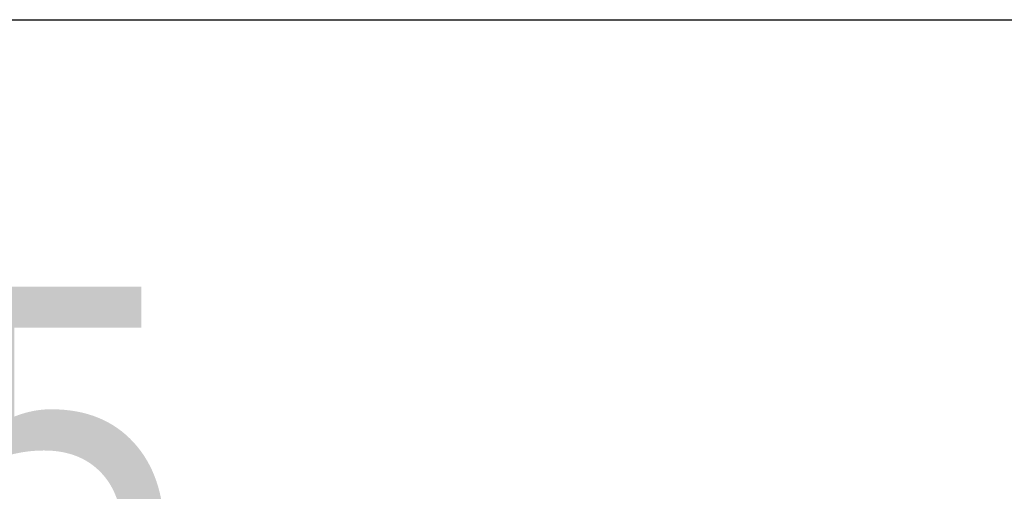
# Model space of a CAD drawing. Header units: metres. Extents: x 391.1 to 427.5, y 12.8 to 28.4.
# Tile 144 of 234: x 406.577 to 406.985, y 27.514 to 27.71. Entities that reach past the tile are written whole.
import ezdxf

# ---------------------------------------------------------------- set-up
doc = ezdxf.new("R2010")
doc.units = ezdxf.units.M
for name, color, linetype, lineweight in [('A-WALL-____-MCUT', 7, 'Continuous', 25), ('A-WALL-____-OTLN', 7, 'Continuous', 25), ('E-LITE-EQPM-IDEN', 7, 'Continuous', 30)]:
    doc.layers.add(name, color=color, linetype=linetype, lineweight=lineweight)
doc.styles.add('Tahoma_4', font='tahoma.ttf', dxfattribs={"height": 0.15})

# ---------------------------------------------------------------- blocks, each defined once
blk = doc.blocks.new('Family - Evans PA-152288-03_ENLLUMENAT_P0A')
at = {"layer": 'A-WALL-____-MCUT', "color": 253, "true_color": 0xaaaaaa}
blk.add_line((0, 0), (3.00106, 0), dxfattribs=at)
at = {"layer": 'A-WALL-____-OTLN', "color": 253, "true_color": 0xaaaaaa}
blk.add_line((0, 0), (3.00106, 0), dxfattribs=at)
at = {"layer": 'A-WALL-____-OTLN', "color": 253, "lineweight": 18, "true_color": 0xaaaaaa}
blk.add_line((0, 0), (3.00106, 0), dxfattribs=at)
blk = doc.blocks.new('LONDR55-XX_ZZ-ARQ-CAA-M3D-Londres55_ifc-1-03_ENLLUMENAT_P0A')
at = {"layer": 'A-WALL-____-OTLN', "color": 253, "lineweight": 18, "true_color": 0xaaaaaa}
blk.add_blockref('Family - Evans PA-152288-03_ENLLUMENAT_P0A', (405.77587, 27.70959), dxfattribs=at)

msp = doc.modelspace()

# ---------------------------------------------------------------- block references
at = {"lineweight": 5}
msp.add_blockref('LONDR55-XX_ZZ-ARQ-CAA-M3D-Londres55_ifc-1-03_ENLLUMENAT_P0A', (0, 0), dxfattribs=at)

# ---------------------------------------------------------------- texts
at = {"layer": 'E-LITE-EQPM-IDEN', "insert": (406.03877, 27.59902), "char_height": 0.15, "width": 0.7375525, "attachment_point": 1, "style": 'Tahoma_4'}
msp.add_mtext('LA27.5', dxfattribs=at)

doc.saveas('drawing.dxf')
